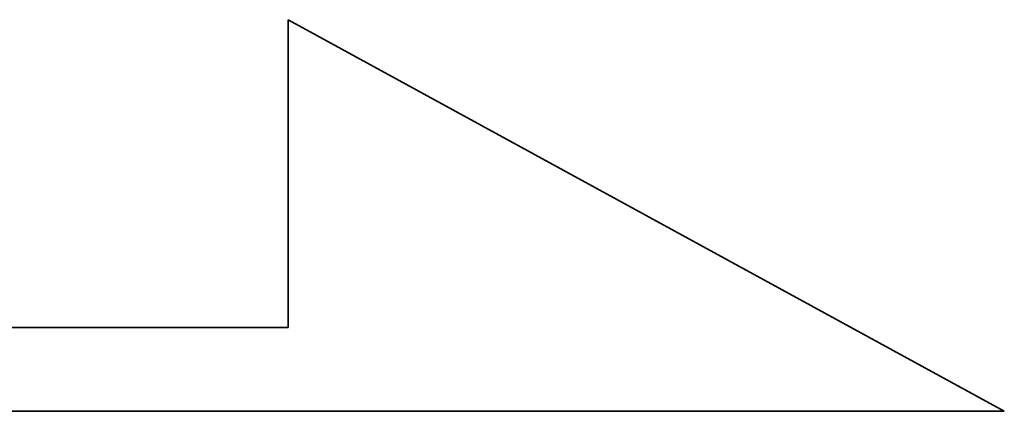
# Model space of a CAD drawing. Header units: millimetres. Extents: x 788 to 1021, y 795 to 904.
# Tile 42 of 44: x 959.587 to 960.97, y 855.955 to 856.505. Entities that reach past the tile are written whole.
import ezdxf

# ---------------------------------------------------------------- set-up
doc = ezdxf.new("R2010")
doc.units = ezdxf.units.MM
doc.header["$LTSCALE"] = 0.1
doc.layers.get('0').update_dxf_attribs({"linetype": 'CONTINUOUS'})
doc.layers.add('layer 1', color=7, linetype='CONTINUOUS')

# ---------------------------------------------------------------- blocks, each defined once
blk = doc.blocks.new('TBI_logo')
at = {"layer": 'layer 1', "color": 1, "lineweight": 35}
blk.add_open_spline([(12.1238, -1.3657), (12.1238, -1.3657), (12.1238, -1.7026), (12.1238, -1.7026), (12.1238, -1.7026), (12.1238, -1.7026), (12.1238, -1.7257), (12.1238, -1.7257), (12.1238, -1.7257), (12.1238, -1.7257), (12.1007, -1.7257), (12.1007, -1.7257), (12.1007, -1.7257), (12.1007, -1.7257), (-7.5847, -1.7257), (-7.5847, -1.7257), (-7.5847, -1.7257), (-7.5847, -1.7257), (-7.5847, -1.8235), (-7.5847, -1.8235), (-7.5847, -1.8235), (-7.5847, -1.8235), (12.9617, -1.8235), (12.9617, -1.8235), (12.9617, -1.8235), (12.9617, -1.8235), (12.1238, -1.3657), (12.1238, -1.3657)], degree=3, knots=[0, 0, 0, 0, 0.142857, 0.142857, 0.142857, 0.142857, 0.285714, 0.285714, 0.285714, 0.285714, 0.428571, 0.428571, 0.428571, 0.428571, 0.571429, 0.571429, 0.571429, 0.571429, 0.714286, 0.714286, 0.714286, 0.714286, 0.857143, 0.857143, 0.857143, 0.857143, 1, 1, 1, 1], dxfattribs=at)

msp = doc.modelspace()

# ---------------------------------------------------------------- block references
at = {"xscale": 1.199999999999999, "yscale": 1.199999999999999, "zscale": 1.199999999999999}
msp.add_blockref('TBI_logo', (945.4156, 858.1434), dxfattribs=at)

doc.saveas('drawing.dxf')
